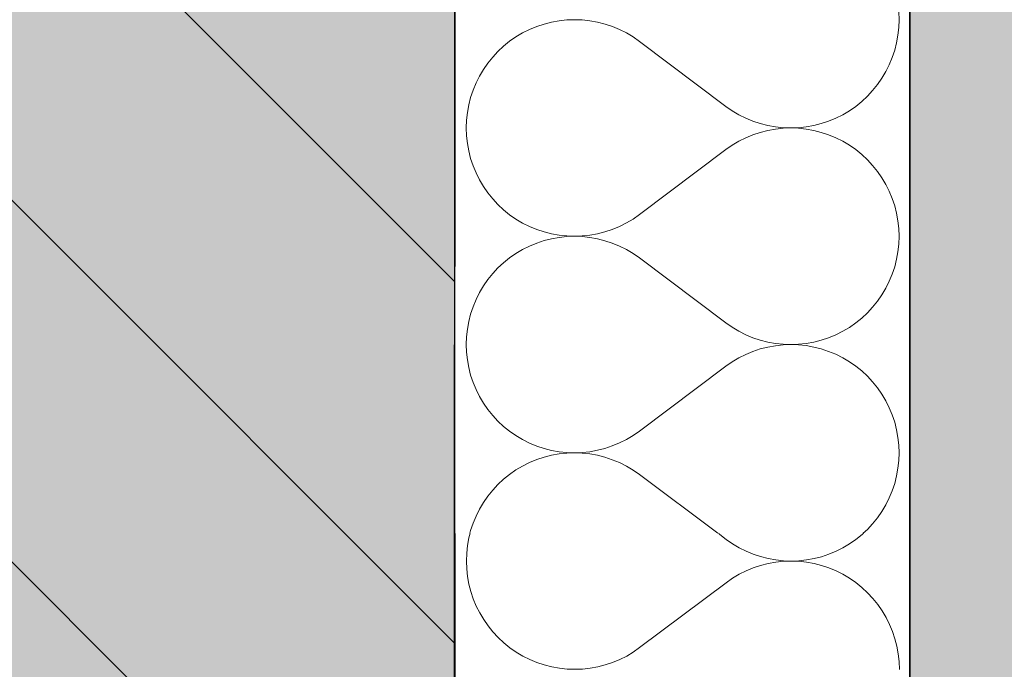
# Model space of a CAD drawing. Header units: millimetres. Extents: x -40276 to 214973, y -147941 to 35228.
# Tile 201 of 256: x -475 to -128, y 7886 to 8114. Entities that reach past the tile are written whole.
import ezdxf

# ---------------------------------------------------------------- set-up
doc = ezdxf.new("R2010")
doc.units = ezdxf.units.MM
doc.header["$MEASUREMENT"] = 0
doc.linetypes.add('Wipeout_Contour', pattern=[1000, 0, -1000])
for name, color, linetype in [('1._POHLED ZÁPADNÍ_2_0_plochy', 7, 'Continuous'), ('1._POHLED ZÁPADNÍ_2_akustické prvky', 7, 'Continuous'), ('1._POHLED ZÁPADNÍ_2_Konstrukce - nosné', 7, 'Continuous'), ('1._POHLED ZÁPADNÍ_2_Nové_Výplně – Řezové', 7, 'Continuous'), ('1._POHLED ZÁPADNÍ_2_Situace - terén', 7, 'Continuous'), ('1._POHLED ZÁPADNÍ_2_Výplně – Řezové', 7, 'Continuous')]:
    doc.layers.add(name, color=color, linetype=linetype)

# ---------------------------------------------------------------- blocks, each defined once
blk = doc.blocks.new('*X14', base_point=(-42174.69, -26223.67))
at = {"layer": '1._POHLED ZÁPADNÍ_2_Nové_Výplně – Řezové', "color": 21, "linetype": 'Continuous', "lineweight": 20, "true_color": 0xffaaaa}
for p, q in [((-316.91, 7931.95), (-317.39, 7929.28)), ((-316.48, 7933.61), (-316.91, 7931.95)), ((-226.35, 7931.46), (-229.2, 7933.6)), ((-226.35, 7931.46), (-224.12, 7929.91)), ((-182.91, 7929.87), (-180.67, 7931.42)), ((-180.67, 7931.42), (-178.55, 7933.13)), ((-178.55, 7933.13), (-178.06, 7933.59)), ((-317.39, 7929.28), (-317.68, 7926.57)), ((-224.12, 7929.91), (-221.78, 7928.52)), ((-221.78, 7928.52), (-219.35, 7927.3)), ((-219.35, 7927.3), (-216.83, 7926.25)), ((-190.2, 7926.23), (-187.68, 7927.27)), ((-187.68, 7927.27), (-185.25, 7928.49)), ((-185.25, 7928.49), (-182.91, 7929.87)), ((-317.68, 7926.57), (-317.78, 7923.85)), ((-317.78, 7923.85), (-317.68, 7921.14)), ((-216.83, 7926.25), (-214.25, 7925.39)), ((-214.25, 7925.39), (-211.62, 7924.72)), ((-211.62, 7924.72), (-208.94, 7924.23)), ((-208.94, 7924.23), (-206.24, 7923.94)), ((-206.24, 7923.74), (-208.94, 7923.45)), ((-206.24, 7923.94), (-203.52, 7923.84)), ((-203.52, 7923.84), (-206.24, 7923.74)), ((-203.52, 7923.84), (-200.8, 7923.93)), ((-200.8, 7923.74), (-203.52, 7923.84)), ((-200.8, 7923.93), (-198.09, 7924.22)), ((-198.09, 7923.45), (-200.8, 7923.74)), ((-198.09, 7924.22), (-195.42, 7924.7)), ((-195.42, 7924.7), (-192.78, 7925.37)), ((-192.78, 7925.37), (-190.2, 7926.23)), ((-317.68, 7921.14), (-317.39, 7918.43)), ((-219.35, 7920.38), (-221.78, 7919.17)), ((-216.83, 7921.43), (-219.35, 7920.38)), ((-214.25, 7922.29), (-216.83, 7921.43)), ((-211.62, 7922.96), (-214.25, 7922.29)), ((-208.94, 7923.45), (-211.62, 7922.96)), ((-195.42, 7922.97), (-198.09, 7923.45)), ((-192.78, 7922.3), (-195.42, 7922.97)), ((-190.2, 7921.44), (-192.78, 7922.3)), ((-187.68, 7920.4), (-190.2, 7921.44)), ((-185.25, 7919.18), (-187.68, 7920.4)), ((-317.39, 7918.43), (-316.91, 7915.75)), ((-224.12, 7917.78), (-226.35, 7916.22)), ((-221.78, 7919.17), (-224.12, 7917.78)), ((-182.91, 7917.8), (-185.25, 7919.18)), ((-180.68, 7916.25), (-182.91, 7917.8)), ((-316.91, 7915.75), (-316.24, 7913.12)), ((-226.35, 7916.22), (-256.83, 7893.37)), ((-178.56, 7914.54), (-180.68, 7916.25)), ((-176.57, 7912.69), (-178.56, 7914.54)), ((-316.24, 7913.12), (-315.38, 7910.54)), ((-315.38, 7910.54), (-314.34, 7908.02)), ((-174.71, 7910.69), (-176.57, 7912.69)), ((-173, 7908.58), (-174.71, 7910.69)), ((-314.34, 7908.02), (-313.12, 7905.59)), ((-171.45, 7906.34), (-173, 7908.58)), ((-170.06, 7904), (-171.45, 7906.34)), ((-313.12, 7905.59), (-311.73, 7903.25)), ((-311.73, 7903.25), (-310.18, 7901.02)), ((-168.85, 7901.57), (-170.06, 7904)), ((-310.18, 7901.02), (-308.47, 7898.9)), ((-167.8, 7899.06), (-168.85, 7901.57)), ((-308.47, 7898.9), (-306.62, 7896.91)), ((-306.62, 7896.91), (-304.62, 7895.05)), ((-166.95, 7896.47), (-167.8, 7899.06)), ((-166.27, 7893.84), (-166.95, 7896.47)), ((-304.62, 7895.05), (-302.51, 7893.35)), ((-302.51, 7893.35), (-300.27, 7891.8)), ((-259.06, 7891.82), (-256.83, 7893.37)), ((-165.79, 7891.16), (-166.27, 7893.84)), ((-300.27, 7891.8), (-297.93, 7890.41)), ((-297.93, 7890.41), (-295.5, 7889.19)), ((-295.5, 7889.19), (-292.98, 7888.15)), ((-266.35, 7888.16), (-263.83, 7889.21)), ((-263.83, 7889.21), (-261.4, 7890.43)), ((-261.4, 7890.43), (-259.06, 7891.82)), ((-165.5, 7888.46), (-165.79, 7891.16)), ((-292.98, 7888.15), (-290.4, 7887.29)), ((-290.4, 7887.29), (-287.77, 7886.62)), ((-287.77, 7886.62), (-285.09, 7886.14)), ((-285.09, 7886.14), (-282.38, 7885.85)), ((-282.38, 7885.85), (-279.66, 7885.75)), ((-279.66, 7885.75), (-276.95, 7885.85)), ((-276.95, 7885.85), (-274.24, 7886.14)), ((-274.24, 7886.14), (-271.56, 7886.63)), ((-271.56, 7886.63), (-268.93, 7887.3)), ((-268.93, 7887.3), (-266.35, 7888.16)), ((-165.4, 7885.74), (-165.5, 7888.46))]:
    blk.add_line(p, q, dxfattribs=at)
blk = doc.blocks.new('*X15', base_point=(-42174.69, -26223.67))
at = {"layer": '1._POHLED ZÁPADNÍ_2_Nové_Výplně – Řezové', "color": 21, "linetype": 'Continuous', "lineweight": 20, "true_color": 0xffaaaa}
for p, q in [((-165.5, 8114.29), (-165.6, 8117.01)), ((-295.59, 8110.86), (-298.03, 8109.64)), ((-293.08, 8111.9), (-295.59, 8110.86)), ((-290.5, 8112.76), (-293.08, 8111.9)), ((-287.86, 8113.43), (-290.5, 8112.76)), ((-285.18, 8113.91), (-287.86, 8113.43)), ((-282.48, 8114.2), (-285.18, 8113.91)), ((-279.76, 8114.29), (-282.48, 8114.2)), ((-277.04, 8114.19), (-279.76, 8114.29)), ((-274.34, 8113.9), (-277.04, 8114.19)), ((-271.66, 8113.42), (-274.34, 8113.9)), ((-269.02, 8112.74), (-271.66, 8113.42)), ((-266.44, 8111.88), (-269.02, 8112.74)), ((-263.93, 8110.84), (-266.44, 8111.88)), ((-165.89, 8108.87), (-165.6, 8111.57)), ((-165.6, 8111.57), (-165.5, 8114.29)), ((-300.37, 8108.25), (-302.6, 8106.7)), ((-298.03, 8109.64), (-300.37, 8108.25)), ((-261.5, 8109.62), (-263.93, 8110.84)), ((-259.16, 8108.23), (-261.5, 8109.62)), ((-256.93, 8106.67), (-259.16, 8108.23)), ((-166.37, 8106.19), (-165.89, 8108.87)), ((-304.72, 8105), (-306.71, 8103.14)), ((-302.6, 8106.7), (-304.72, 8105)), ((-226.45, 8083.81), (-256.93, 8106.67)), ((-167.04, 8103.55), (-166.37, 8106.19)), ((-308.57, 8101.15), (-310.28, 8099.04)), ((-306.71, 8103.14), (-308.57, 8101.15)), ((-168.94, 8098.46), (-167.9, 8100.97)), ((-167.9, 8100.97), (-167.04, 8103.55)), ((-310.28, 8099.04), (-311.83, 8096.8)), ((-170.16, 8096.03), (-168.94, 8098.46)), ((-313.22, 8094.46), (-314.43, 8092.03)), ((-311.83, 8096.8), (-313.22, 8094.46)), ((-173.1, 8091.45), (-171.55, 8093.69)), ((-171.55, 8093.69), (-170.16, 8096.03)), ((-314.43, 8092.03), (-315.48, 8089.52)), ((-174.81, 8089.33), (-173.1, 8091.45)), ((-316.34, 8086.93), (-317.01, 8084.3)), ((-315.48, 8089.52), (-316.34, 8086.93)), ((-178.66, 8085.49), (-176.67, 8087.34)), ((-176.67, 8087.34), (-174.81, 8089.33)), ((-317.01, 8084.3), (-317.49, 8081.62)), ((-226.45, 8083.81), (-224.22, 8082.26)), ((-183.01, 8082.23), (-180.78, 8083.78)), ((-180.78, 8083.78), (-178.66, 8085.49)), ((-317.49, 8081.62), (-317.78, 8078.92)), ((-224.22, 8082.26), (-221.88, 8080.87)), ((-221.88, 8080.87), (-219.45, 8079.65)), ((-219.45, 8079.65), (-216.94, 8078.61)), ((-187.79, 8079.63), (-185.35, 8080.85)), ((-185.35, 8080.85), (-183.01, 8082.23)), ((-317.78, 8078.92), (-317.88, 8076.2)), ((-317.88, 8076.2), (-317.78, 8073.48)), ((-216.94, 8078.61), (-214.36, 8077.75)), ((-214.36, 8077.75), (-211.72, 8077.07)), ((-211.72, 8077.07), (-209.04, 8076.59)), ((-209.04, 8076.59), (-206.34, 8076.29)), ((-206.34, 8076.29), (-203.62, 8076.2)), ((-203.62, 8076.2), (-206.34, 8076.1)), ((-203.62, 8076.2), (-200.9, 8076.29)), ((-200.9, 8076.1), (-203.62, 8076.2)), ((-200.9, 8076.29), (-198.2, 8076.58)), ((-198.2, 8076.58), (-195.52, 8077.06)), ((-195.52, 8077.06), (-192.88, 8077.73)), ((-192.88, 8077.73), (-190.3, 8078.59)), ((-190.3, 8078.59), (-187.79, 8079.63)), ((-317.78, 8073.48), (-317.49, 8070.77)), ((-219.45, 8072.74), (-221.88, 8071.52)), ((-216.94, 8073.78), (-219.45, 8072.74)), ((-214.36, 8074.64), (-216.94, 8073.78)), ((-211.72, 8075.32), (-214.36, 8074.64)), ((-209.04, 8075.8), (-211.72, 8075.32)), ((-206.34, 8076.1), (-209.04, 8075.8)), ((-198.2, 8075.81), (-200.9, 8076.1)), ((-195.52, 8075.33), (-198.2, 8075.81)), ((-192.88, 8074.66), (-195.52, 8075.33)), ((-190.3, 8073.8), (-192.88, 8074.66)), ((-187.79, 8072.76), (-190.3, 8073.8)), ((-185.35, 8071.54), (-187.79, 8072.76)), ((-317.49, 8070.77), (-317.01, 8068.1)), ((-224.22, 8070.13), (-226.45, 8068.58)), ((-221.88, 8071.52), (-224.22, 8070.13)), ((-183.01, 8070.16), (-185.35, 8071.54)), ((-180.78, 8068.61), (-183.01, 8070.16)), ((-317.01, 8068.1), (-316.34, 8065.46)), ((-226.45, 8068.58), (-256.93, 8045.72)), ((-178.66, 8066.9), (-180.78, 8068.61)), ((-176.67, 8065.05), (-178.66, 8066.9)), ((-316.34, 8065.46), (-315.48, 8062.88)), ((-315.48, 8062.88), (-314.44, 8060.37)), ((-174.81, 8063.05), (-176.67, 8065.05)), ((-173.1, 8060.94), (-174.81, 8063.05)), ((-314.44, 8060.37), (-313.22, 8057.93)), ((-171.55, 8058.7), (-173.1, 8060.94)), ((-313.22, 8057.93), (-311.83, 8055.59)), ((-311.83, 8055.59), (-310.28, 8053.36)), ((-170.16, 8056.36), (-171.55, 8058.7)), ((-168.95, 8053.93), (-170.16, 8056.36)), ((-310.28, 8053.36), (-308.57, 8051.24)), ((-167.9, 8051.42), (-168.95, 8053.93)), ((-308.57, 8051.24), (-306.71, 8049.25)), ((-306.71, 8049.25), (-304.72, 8047.4)), ((-167.04, 8048.84), (-167.9, 8051.42)), ((-166.37, 8046.2), (-167.04, 8048.84)), ((-304.72, 8047.4), (-302.6, 8045.69)), ((-302.6, 8045.69), (-300.37, 8044.14)), ((-259.16, 8044.17), (-256.93, 8045.72)), ((-165.89, 8043.52), (-166.37, 8046.2)), ((-300.37, 8044.14), (-298.03, 8042.75)), ((-298.03, 8042.75), (-295.6, 8041.54)), ((-295.6, 8041.54), (-293.08, 8040.5)), ((-266.45, 8040.51), (-263.93, 8041.56)), ((-263.93, 8041.56), (-261.5, 8042.78)), ((-261.5, 8042.78), (-259.16, 8044.17)), ((-165.6, 8040.82), (-165.89, 8043.52)), ((-293.08, 8040.5), (-290.5, 8039.64)), ((-290.5, 8039.64), (-287.86, 8038.97)), ((-287.86, 8038.97), (-285.19, 8038.49)), ((-285.19, 8038.49), (-282.48, 8038.2)), ((-282.48, 8038.2), (-279.76, 8038.1)), ((-279.76, 8038.1), (-282.48, 8038.01)), ((-279.76, 8038.1), (-277.04, 8038.2)), ((-277.04, 8038), (-279.76, 8038.1)), ((-277.04, 8038.2), (-274.34, 8038.49)), ((-274.34, 8038.49), (-271.66, 8038.98)), ((-271.66, 8038.98), (-269.03, 8039.65)), ((-269.03, 8039.65), (-266.45, 8040.51)), ((-165.5, 8038.1), (-165.6, 8040.82)), ((-165.6, 8035.38), (-165.5, 8038.1)), ((-295.6, 8034.67), (-298.03, 8033.45)), ((-293.08, 8035.71), (-295.6, 8034.67)), ((-290.5, 8036.56), (-293.08, 8035.71)), ((-287.86, 8037.24), (-290.5, 8036.56)), ((-285.19, 8037.72), (-287.86, 8037.24)), ((-282.48, 8038.01), (-285.19, 8037.72)), ((-274.34, 8037.71), (-277.04, 8038)), ((-271.66, 8037.23), (-274.34, 8037.71)), ((-269.03, 8036.55), (-271.66, 8037.23)), ((-266.45, 8035.69), (-269.03, 8036.55)), ((-263.93, 8034.65), (-266.45, 8035.69)), ((-261.5, 8033.43), (-263.93, 8034.65)), ((-165.89, 8032.68), (-165.6, 8035.38)), ((-300.37, 8032.06), (-302.6, 8030.51)), ((-298.03, 8033.45), (-300.37, 8032.06)), ((-259.16, 8032.04), (-261.5, 8033.43)), ((-256.93, 8030.48), (-259.16, 8032.04)), ((-166.37, 8030), (-165.89, 8032.68)), ((-304.72, 8028.81), (-306.72, 8026.95)), ((-302.6, 8030.51), (-304.72, 8028.81)), ((-226.45, 8007.62), (-256.93, 8030.48)), ((-167.04, 8027.36), (-166.37, 8030)), ((-308.57, 8024.96), (-310.28, 8022.85)), ((-306.72, 8026.95), (-308.57, 8024.96)), ((-168.95, 8022.27), (-167.9, 8024.78)), ((-167.9, 8024.78), (-167.04, 8027.36)), ((-310.28, 8022.85), (-311.83, 8020.61)), ((-170.16, 8019.84), (-168.95, 8022.27)), ((-313.22, 8018.27), (-314.44, 8015.84)), ((-311.83, 8020.61), (-313.22, 8018.27)), ((-173.11, 8015.26), (-171.55, 8017.5)), ((-171.55, 8017.5), (-170.16, 8019.84)), ((-314.44, 8015.84), (-315.48, 8013.33)), ((-174.81, 8013.14), (-173.11, 8015.26)), ((-316.34, 8010.74), (-317.01, 8008.11)), ((-315.48, 8013.33), (-316.34, 8010.74)), ((-178.66, 8009.3), (-176.67, 8011.15)), ((-176.67, 8011.15), (-174.81, 8013.14)), ((-317.01, 8008.11), (-317.49, 8005.43)), ((-226.45, 8007.62), (-224.22, 8006.07)), ((-183.01, 8006.04), (-180.78, 8007.59)), ((-180.78, 8007.59), (-178.66, 8009.3)), ((-317.49, 8005.43), (-317.79, 8002.73)), ((-224.22, 8006.07), (-221.88, 8004.68)), ((-221.88, 8004.68), (-219.45, 8003.46)), ((-219.45, 8003.46), (-216.94, 8002.42)), ((-190.3, 8002.4), (-187.79, 8003.44)), ((-187.79, 8003.44), (-185.35, 8004.66)), ((-185.35, 8004.66), (-183.01, 8006.04)), ((-317.79, 8002.73), (-317.88, 8000.01)), ((-317.88, 8000.01), (-317.79, 7997.29)), ((-216.94, 8002.42), (-214.36, 8001.56)), ((-214.36, 8001.56), (-211.72, 8000.88)), ((-211.72, 8000.88), (-209.04, 8000.4)), ((-209.04, 8000.4), (-206.34, 8000.1)), ((-206.34, 8000.1), (-203.62, 8000)), ((-203.62, 8000), (-206.34, 7999.91)), ((-203.62, 8000), (-200.9, 8000.1)), ((-200.9, 7999.91), (-203.62, 8000)), ((-200.9, 8000.1), (-198.2, 8000.39)), ((-198.2, 8000.39), (-195.52, 8000.87)), ((-195.52, 8000.87), (-192.88, 8001.54)), ((-192.88, 8001.54), (-190.3, 8002.4)), ((-317.79, 7997.29), (-317.49, 7994.58)), ((-219.45, 7996.55), (-221.88, 7995.33)), ((-216.94, 7997.59), (-219.45, 7996.55)), ((-214.36, 7998.45), (-216.94, 7997.59)), ((-211.72, 7999.13), (-214.36, 7998.45)), ((-209.04, 7999.61), (-211.72, 7999.13)), ((-206.34, 7999.91), (-209.04, 7999.61)), ((-198.2, 7999.62), (-200.9, 7999.91)), ((-195.52, 7999.14), (-198.2, 7999.62)), ((-192.88, 7998.47), (-195.52, 7999.14)), ((-190.3, 7997.61), (-192.88, 7998.47)), ((-187.79, 7996.57), (-190.3, 7997.61)), ((-185.35, 7995.35), (-187.79, 7996.57)), ((-317.49, 7994.58), (-317.01, 7991.91)), ((-224.22, 7993.94), (-226.45, 7992.39)), ((-221.88, 7995.33), (-224.22, 7993.94)), ((-183.01, 7993.97), (-185.35, 7995.35)), ((-180.78, 7992.41), (-183.01, 7993.97)), ((-317.01, 7991.91), (-316.34, 7989.27)), ((-226.45, 7992.39), (-256.93, 7969.53)), ((-178.66, 7990.71), (-180.78, 7992.41)), ((-176.67, 7988.86), (-178.66, 7990.71)), ((-316.34, 7989.27), (-315.48, 7986.69)), ((-315.48, 7986.69), (-314.44, 7984.18)), ((-174.81, 7986.86), (-176.67, 7988.86)), ((-173.11, 7984.75), (-174.81, 7986.86)), ((-314.44, 7984.18), (-313.22, 7981.74)), ((-171.55, 7982.51), (-173.11, 7984.75)), ((-313.22, 7981.74), (-311.83, 7979.4)), ((-311.83, 7979.4), (-310.28, 7977.17)), ((-170.17, 7980.17), (-171.55, 7982.51)), ((-168.95, 7977.74), (-170.17, 7980.17)), ((-310.28, 7977.17), (-308.57, 7975.05)), ((-167.91, 7975.23), (-168.95, 7977.74)), ((-308.57, 7975.05), (-306.72, 7973.06)), ((-306.72, 7973.06), (-304.72, 7971.21)), ((-167.05, 7972.65), (-167.91, 7975.23)), ((-166.37, 7970.01), (-167.05, 7972.65)), ((-304.72, 7971.21), (-302.61, 7969.5)), ((-302.61, 7969.5), (-300.37, 7967.95)), ((-259.16, 7967.98), (-256.93, 7969.53)), ((-165.89, 7967.33), (-166.37, 7970.01)), ((-300.37, 7967.95), (-298.03, 7966.56)), ((-298.03, 7966.56), (-295.6, 7965.35)), ((-295.6, 7965.35), (-293.08, 7964.31)), ((-266.45, 7964.32), (-263.93, 7965.37)), ((-263.93, 7965.37), (-261.5, 7966.59)), ((-261.5, 7966.59), (-259.16, 7967.98)), ((-165.6, 7964.63), (-165.89, 7967.33)), ((-293.08, 7964.31), (-290.5, 7963.45)), ((-290.5, 7963.45), (-287.87, 7962.78)), ((-287.87, 7962.78), (-285.19, 7962.3)), ((-285.19, 7962.3), (-282.48, 7962.01)), ((-282.48, 7961.82), (-285.19, 7961.53)), ((-282.48, 7962.01), (-279.76, 7961.91)), ((-279.76, 7961.91), (-282.48, 7961.82)), ((-279.76, 7961.91), (-277.04, 7962.01)), ((-277.04, 7961.81), (-279.76, 7961.91)), ((-277.04, 7962.01), (-274.34, 7962.3)), ((-274.34, 7961.52), (-277.04, 7961.81)), ((-274.34, 7962.3), (-271.66, 7962.79)), ((-271.66, 7962.79), (-269.03, 7963.46)), ((-269.03, 7963.46), (-266.45, 7964.32)), ((-165.5, 7961.91), (-165.6, 7964.63)), ((-165.6, 7959.19), (-165.5, 7961.91)), ((-295.6, 7958.48), (-298.03, 7957.26)), ((-293.08, 7959.52), (-295.6, 7958.48)), ((-290.5, 7960.37), (-293.08, 7959.52)), ((-287.87, 7961.05), (-290.5, 7960.37)), ((-285.19, 7961.53), (-287.87, 7961.05)), ((-271.66, 7961.03), (-274.34, 7961.52)), ((-269.03, 7960.36), (-271.66, 7961.03)), ((-266.45, 7959.5), (-269.03, 7960.36)), ((-263.93, 7958.46), (-266.45, 7959.5)), ((-261.5, 7957.24), (-263.93, 7958.46)), ((-165.89, 7956.49), (-165.6, 7959.19)), ((-300.37, 7955.87), (-302.61, 7954.32)), ((-298.03, 7957.26), (-300.37, 7955.87)), ((-259.16, 7955.85), (-261.5, 7957.24)), ((-256.93, 7954.29), (-259.16, 7955.85)), ((-166.37, 7953.81), (-165.89, 7956.49)), ((-304.73, 7952.62), (-306.72, 7950.76)), ((-302.61, 7954.32), (-304.73, 7952.62)), ((-229.36, 7933.61), (-256.93, 7954.29)), ((-167.05, 7951.17), (-166.37, 7953.81)), ((-308.57, 7948.77), (-310.28, 7946.65)), ((-306.72, 7950.76), (-308.57, 7948.77)), ((-168.95, 7946.08), (-167.91, 7948.59)), ((-167.91, 7948.59), (-167.05, 7951.17)), ((-310.28, 7946.65), (-311.83, 7944.42)), ((-170.17, 7943.64), (-168.95, 7946.08)), ((-313.22, 7942.08), (-314.44, 7939.65)), ((-311.83, 7944.42), (-313.22, 7942.08)), ((-173.11, 7939.07), (-171.55, 7941.31)), ((-171.55, 7941.31), (-170.17, 7943.64)), ((-314.44, 7939.65), (-315.48, 7937.14)), ((-174.81, 7936.95), (-173.11, 7939.07)), ((-316.34, 7934.55), (-316.58, 7933.61)), ((-315.48, 7937.14), (-316.34, 7934.55)), ((-178.12, 7933.61), (-176.67, 7934.96)), ((-176.67, 7934.96), (-174.81, 7936.95))]:
    blk.add_line(p, q, dxfattribs=at)

msp = doc.modelspace()

# ---------------------------------------------------------------- hatches: boundary and pattern name
at = {"layer": '1._POHLED ZÁPADNÍ_2_0_plochy', "linetype": 'Continuous', "lineweight": 0, "true_color": 0x725616}
msp.add_hatch(color=46, dxfattribs=at).paths.add_polyline_path([(-40276.11, 380.05), (-40276.11, -1043.68), (-26430.13, -1753.82), (-207.83, -1407.24, 0.378179), (2221.6, 744.43), (1454.58, 22244.44), (546.81, 28172.03), (-1346.6, 35227.52), (-3442.11, 35227.52), (-1029.19, 25664.88), (-238.38, 17796.01), (-239.22, 14109.25), (861.41, 14093.65), (783.04, 8563.06), (-240.47, 8577.57), (-242.36, 270.44), (-4572.17, 250.22), (-4572.63, 350.63), (-5872.68, 344.56), (-5872.22, 244.16), (-7761.04, 235.34), (-7759.92, 351.1), (-8809.82, 361.27), (-8811.09, 230.44), (-11400.33, 218.35), (-11400.37, 351.08), (-12450.37, 350.77), (-12450.33, 213.45), (-13471.16, 208.68), (-13473.3, 368.51), (-14863.29, 349.89), (-14861.31, 202.19), (-20482.16, 175.95), (-20484.75, 349.86), (-26651.76, 257.8), (-26680.1, 83.42), (-26744.58, -483.48), (-39549.98, 311.19)])
at = {"layer": '1._POHLED ZÁPADNÍ_2_0_plochy', "linetype": 'Continuous', "lineweight": 20, "true_color": 0xffaaaa}
h = msp.add_hatch(dxfattribs=at)
h.set_pattern_fill('Izolační_tvárnice_0002', color=21, style=0, pattern_type=2)
h.set_pattern_definition([(315, (-10360.18, 9405.31), (63.6396, 63.6396), [])])
h.paths.add_polyline_path([(-10906.33, 18690.21), (-10970.68, 9084.15), (-20311.44, 10009.93), (-20479.41, 269.75), (-242.33, 419.76), (-238.38, 17796.01)])
at = {"layer": '1._POHLED ZÁPADNÍ_2_Výplně – Řezové', "linetype": 'Continuous', "lineweight": 13}
for points in [[(-821.69, 7933.61), (-321.69, 7933.61), (-321.69, 9430.27), (-821.69, 9430.27)], [(-1191.69, 8023.41), (-1191.69, 7317.66), (-1040.23, 7302.02), (-321.69, 7933.61)], [(-321.69, 7227.86), (-321.69, 7933.61), (-1040.23, 7302.02)]]:
    msp.add_hatch(color=254, dxfattribs=at).paths.add_polyline_path(points)

# ---------------------------------------------------------------- linework, layer by layer
at = {"layer": '1._POHLED ZÁPADNÍ_2_0_plochy', "color": 7, "linetype": 'Continuous', "lineweight": 13, "flags": 128}
msp.add_lwpolyline([(-1029.19, 25664.88), (-238.38, 17796.01), (-239.22, 14109.25), (861.41, 14093.65), (783.04, 8563.06), (-240.47, 8577.57), (-242.36, 270.44), (-4572.17, 250.22), (-4572.63, 350.63), (-5872.68, 344.56), (-5872.22, 244.16), (-7761.04, 235.34), (-7759.92, 351.1), (-8809.82, 361.27), (-8811.09, 230.44), (-11400.33, 218.35)], dxfattribs=at)
at = {"layer": '1._POHLED ZÁPADNÍ_2_Situace - terén', "color": 8, "linetype": 'Continuous', "lineweight": 13, "flags": 128}
msp.add_lwpolyline([(-321.69, 9430.27), (-284.45, 9430.27), (-284.45, 312.49), (-321.69, 312.49)], close=True, dxfattribs=at)

# ---------------------------------------------------------------- next in the draw order: wipeouts: each hides what was drawn before it
at = {"color": 254, "linetype": 'Wipeout_Contour', "lineweight": 0, "ltscale": 34358.754551}
msp.add_wipeout([(-321.59, 7933.61), (-321.83, 6155.17), (-311.83, 6155.16), (-161.83, 6155.14), (-161.59, 7933.59)], dxfattribs=at).dxf.layer = '1._POHLED ZÁPADNÍ_2_Nové_Výplně – Řezové'

# ---------------------------------------------------------------- next in the draw order: block references
at = {"layer": '1._POHLED ZÁPADNÍ_2_0_plochy', "color": 9, "linetype": 'Continuous', "lineweight": 13}
msp.add_blockref('*X14', (-42174.69, -26223.67), dxfattribs=at)

# ---------------------------------------------------------------- next in the draw order: wipeouts: each hides what was drawn before it
at = {"color": 254, "linetype": 'Wipeout_Contour', "lineweight": 0, "ltscale": 34746.797353}
msp.add_wipeout([(-321.69, 7933.61), (-161.69, 7933.61), (-161.66, 9432.26), (-321.66, 9432.27)], dxfattribs=at).dxf.layer = '1._POHLED ZÁPADNÍ_2_Nové_Výplně – Řezové'

# ---------------------------------------------------------------- next in the draw order: linework, layer by layer
at = {"layer": '1._POHLED ZÁPADNÍ_2_akustické prvky', "color": 1, "linetype": 'Continuous', "lineweight": 35}
msp.add_line((-161.83, 6155.14), (-161.66, 9432.26), dxfattribs=at)
at = {"layer": '1._POHLED ZÁPADNÍ_2_Konstrukce - nosné', "color": 7, "linetype": 'Continuous', "lineweight": 25}
msp.add_line((-322.32, 6155.17), (-321.66, 9432.27), dxfattribs=at)

# ---------------------------------------------------------------- next in the draw order: block references
at = {"layer": '1._POHLED ZÁPADNÍ_2_0_plochy', "color": 9, "linetype": 'Continuous', "lineweight": 13}
msp.add_blockref('*X15', (-42174.69, -26223.67), dxfattribs=at)

doc.saveas('drawing.dxf')
